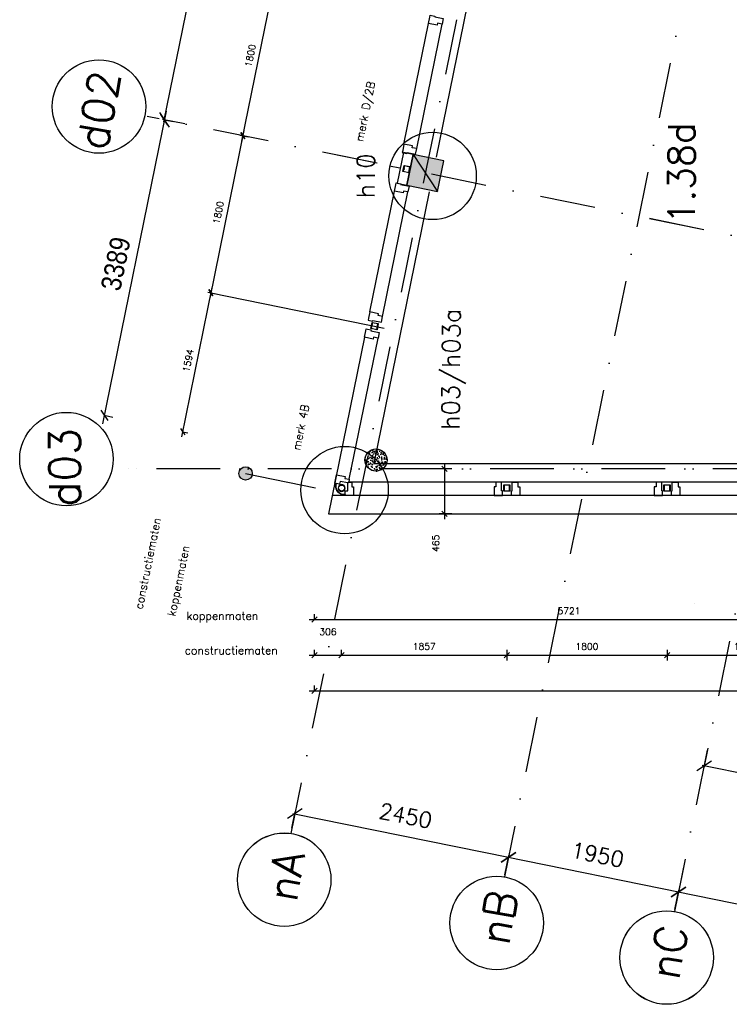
# Model space of a CAD drawing. Extents: x -171140 to 151546, y -8083 to 162438.
# Tile 2 of 96: x 4027 to 12002, y -6540 to 4526. Entities that reach past the tile are written whole.
import ezdxf
from ezdxf.enums import TextEntityAlignment as Align

# ---------------------------------------------------------------- set-up
doc = ezdxf.new("R2010")
doc.units = 0
doc.header["$LTSCALE"] = 50
doc.header["$MEASUREMENT"] = 0
doc.header["$PDMODE"] = 3
doc.header["$PDSIZE"] = 0.001
for name, pattern in [('DASHDOT', [25, 12.5, -6.25, 0, -6.25]), ('HIDDEN2', [0.1875, 0.125, -0.0625]), ('STRAM_0WT$0$DASHDOT', [25, 12.5, -6.25, 0, -6.25])]:
    doc.linetypes.add(name, pattern=pattern)
doc.layers.get('0').update_dxf_attribs({"linetype": 'CONTINUOUS'})
doc.layers.get('DEFPOINTS').update_dxf_attribs({"linetype": 'CONTINUOUS'})
for name, color, linetype in [('_DETAILNUMMERS', 4, 'CONTINUOUS'), ('_DETAILNUMMERSTEKST', 4, 'CONTINUOUS'), ('A--A28--_F-2--', 7, 'CONTINUOUS'), ('A--L$7A-_STRAMIEN', 1, 'DASHDOT'), ('A--L$7A1-_STRAMIEN', 1, 'CONTINUOUS'), ('A--L$7A3-_STRAMIEN', 3, 'CONTINUOUS'), ('A--L21--', 3, 'CONTINUOUS'), ('A--L21A2_ISOLATIE', 1, 'CONTINUOUS'), ('A--L21A3_BUITENWAND', 3, 'CONTINUOUS'), ('A--L24AC1_TRAPPEN', 1, 'HIDDEN2'), ('A--L28--_F-2--', 7, 'CONTINUOUS'), ('A--L28--_F12--', 7, 'CONTINUOUS'), ('A--L31--', 2, 'CONTINUOUS'), ('A--L31--_F123-', 7, 'CONTINUOUS'), ('A--M$1A-_F123-', 1, 'CONTINUOUS'), ('A--M1$A-_F123-', 1, 'CONTINUOUS'), ('A--T$1A-_F123-_R', 4, 'CONTINUOUS'), ('A--T01A-18_TEKST', 1, 'CONTINUOUS'), ('KOLOM350X350', 1, 'CONTINUOUS'), ('STRAM_0WT$0$A--L$7A-_STRAM', 1, 'STRAM_0WT$0$DASHDOT'), ('STRAM_0WT$0$A--L$7A1-_STRA', 1, 'CONTINUOUS'), ('STRAM_0WT$0$A--L$7A3-_STRA', 3, 'CONTINUOUS'), ('STRAM_0WT$0$A--M$1A-_F123-', 1, 'CONTINUOUS'), ('TEKSTKOZIJNMERK', 2, 'CONTINUOUS'), ('X--LR---_CP', 7, 'CONTINUOUS')]:
    doc.layers.add(name, color=color, linetype=linetype)
doc.styles.add('ALFA-0_25', font='ROMANS')
doc.styles.add('B-01', font='SIMPLEX.SHX', dxfattribs={"width": 0.8, "height": 4.5})
doc.styles.add('HIEMSTRA', font='romans.shx')
doc.styles.get("Standard").update_dxf_attribs({"font": 'txt', "width": 0.9})
doc.styles.add('STRAM_0WT$0$HIEMSTRA', font='romans.shx')
doc.dimstyles.new('1OP2', dxfattribs={"dimscale": 30, "dimtxt": 2.5, "dimasz": 2, "dimexe": 2, "dimexo": 0, "dimgap": 2, "dimtad": 1, "dimdec": 0, "dimzin": 0, "dimtxsty": 'HIEMSTRA', "dimblk1": 'OBLIQUE', "dimblk2": 'OBLIQUE', "dimsah": 1, "dimcen": -3, "dimdle": 2, "dimclrd": 2, "dimclre": 2, "dimclrt": 3, "dimazin": 3, "dimtfac": 1, "dimtdec": 0, "dimtofl": 0, "dimtmove": 0, "dimatfit": 3, "dimtvp": 0.833333, "dimtolj": 1, "dimtzin": 0})
doc.dimstyles.new('STANDARD$0', dxfattribs={"dimscale": 50, "dimtxt": 2.5, "dimasz": 2, "dimexe": 2, "dimexo": 0, "dimgap": 2, "dimtad": 1, "dimdec": 0, "dimzin": 0, "dimtxsty": 'ALFA-0_25', "dimblk1": 'OBLIQUE', "dimblk2": 'OBLIQUE', "dimsah": 1, "dimcen": -3, "dimdle": 2, "dimclrd": 1, "dimclre": 1, "dimclrt": 2, "dimazin": 3, "dimtfac": 0.666667, "dimtofl": 0, "dimtmove": 0, "dimatfit": 3, "dimtvp": 0.833333, "dimtolj": 1, "dimtzin": 0})
doc.dimstyles.new('STRAM_0WT$0$STANDARD', dxfattribs={"dimscale": 70, "dimtxt": 2.5, "dimasz": 2, "dimexe": 0.3, "dimexo": 0.3, "dimgap": 2, "dimtad": 1, "dimdec": 0, "dimzin": 0, "dimtxsty": 'STRAM_0WT$0$HIEMSTRA', "dimblk1": 'STRAM_0WT$0$_OBLIQUE', "dimblk2": 'STRAM_0WT$0$_OBLIQUE', "dimsah": 1, "dimcen": -0.09, "dimdle": 0.3, "dimclrd": 1, "dimclre": 1, "dimclrt": 4, "dimazin": 3, "dimtfac": 1, "dimtdec": 4, "dimtix": 1, "dimtofl": 0, "dimtmove": 0, "dimatfit": 3, "dimtvp": 625, "dimtolj": 1, "dimtzin": 0})

# ---------------------------------------------------------------- blocks, each defined once
blk = doc.blocks.new('STRAM_0WT$0$_OBLIQUE')
at = {"color": 0, "linetype": 'BYBLOCK'}
blk.add_line((-0.5, -0.5), (0.5, 0.5), dxfattribs=at)
blk = doc.blocks.new('*D1348')
at = {"layer": 'DEFPOINTS', "color": 0, "linetype": 'CONTINUOUS'}
for p in [(-68535, -36828), (-66097, -37135), (-66134, -37317)]:
    blk.add_point(p, dxfattribs=at)
at = {"layer": 'STRAM_0WT$0$A--M$1A-_F123-', "color": 1, "linetype": 'CONTINUOUS'}
for p, q in [((-68531, -36808), (-68494, -36625)), ((-68519, -36642), (-66077, -37139)), ((-66130, -37297), (-66093, -37114))]:
    blk.add_line(p, q, dxfattribs=at)
at = {"layer": 'STRAM_0WT$0$A--M$1A-_F123-', "color": 1, "linetype": 'CONTINUOUS', "xscale": 140, "yscale": 140, "zscale": 140}
for p, rotation in [((-68498, -36646), 168.4862903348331), ((-66097, -37135), 348.486290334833)]:
    blk.add_blockref('STRAM_0WT$0$_OBLIQUE', p, dxfattribs=dict(at, rotation=rotation))
at = {"layer": 'STRAM_0WT$0$A--M$1A-_F123-', "color": 4, "linetype": 'CONTINUOUS', "insert": (-67252, -36667), "char_height": 175, "attachment_point": 5, "rotation": 348.4863, "style": 'STRAM_0WT$0$HIEMSTRA'}
blk.add_mtext('\\A1;2450', dxfattribs=at)
blk = doc.blocks.new('*D1365')
at = {"layer": 'DEFPOINTS', "color": 0, "linetype": 'CONTINUOUS'}
for p in [(-64123, -37210), (-58733, -38308), (-58797, -38622)]:
    blk.add_point(p, dxfattribs=at)
at = {"layer": 'STRAM_0WT$0$A--M$1A-_F123-', "color": 1, "linetype": 'CONTINUOUS'}
for p, q in [((-64127, -37231), (-64191, -37545)), ((-64207, -37520), (-58777, -38626)), ((-58737, -38329), (-58801, -38642))]:
    blk.add_line(p, q, dxfattribs=at)
at = {"layer": 'STRAM_0WT$0$A--M$1A-_F123-', "color": 1, "linetype": 'CONTINUOUS', "xscale": 140, "yscale": 140, "zscale": 140}
for p, rotation in [((-64187, -37524), 168.4862903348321), ((-58797, -38622), 348.4862903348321)]:
    blk.add_blockref('STRAM_0WT$0$_OBLIQUE', p, dxfattribs=dict(at, rotation=rotation))
at = {"layer": 'STRAM_0WT$0$A--M$1A-_F123-', "color": 4, "linetype": 'CONTINUOUS', "insert": (-61446, -37850), "char_height": 175, "attachment_point": 5, "rotation": 348.4863, "style": 'STRAM_0WT$0$HIEMSTRA'}
blk.add_mtext('\\A1;5500', dxfattribs=at)
blk = doc.blocks.new('*D1395')
at = {"layer": 'DEFPOINTS', "color": 0, "linetype": 'CONTINUOUS'}
for p in [(-63853, -35886), (-63898, -36108), (-62359, -36191)]:
    blk.add_point(p, dxfattribs=at)
at = {"layer": 'STRAM_0WT$0$A--M$1A-_F123-', "color": 1, "linetype": 'CONTINUOUS'}
for p, q in [((-63857, -35907), (-63902, -36129)), ((-62383, -36417), (-63919, -36104)), ((-62363, -36211), (-62408, -36433))]:
    blk.add_line(p, q, dxfattribs=at)
at = {"layer": 'STRAM_0WT$0$A--M$1A-_F123-', "color": 1, "linetype": 'CONTINUOUS', "xscale": 140, "yscale": 140, "zscale": 140}
for p, rotation in [((-63898, -36108), 168.4862903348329), ((-62404, -36413), 348.4862903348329)]:
    blk.add_blockref('STRAM_0WT$0$_OBLIQUE', p, dxfattribs=dict(at, rotation=rotation))
at = {"layer": 'STRAM_0WT$0$A--M$1A-_F123-', "color": 4, "linetype": 'CONTINUOUS', "insert": (-63106, -36038), "char_height": 175, "attachment_point": 5, "rotation": 348.4863, "style": 'STRAM_0WT$0$HIEMSTRA'}
blk.add_mtext('\\A1;1525', dxfattribs=at)
blk = doc.blocks.new('*D1437')
at = {"layer": 'DEFPOINTS', "color": 0}
for p in [(-66142, -37352), (-64187, -37524), (-64231, -37742)]:
    blk.add_point(p, dxfattribs=at)
at = {"layer": 'STRAM_0WT$0$A--M$1A-_F123-', "color": 1}
for p, q in [((-66137, -37332), (-66093, -37114)), ((-66118, -37131), (-64166, -37528)), ((-64227, -37721), (-64182, -37503))]:
    blk.add_line(p, q, dxfattribs=at)
at = {"layer": 'STRAM_0WT$0$A--M$1A-_F123-', "color": 1, "xscale": 140, "yscale": 140, "zscale": 140}
for p, rotation in [((-66097, -37135), 168.4862903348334), ((-64187, -37524), 348.4862903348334)]:
    blk.add_blockref('STRAM_0WT$0$_OBLIQUE', p, dxfattribs=dict(at, rotation=rotation))
at = {"layer": 'STRAM_0WT$0$A--M$1A-_F123-', "color": 4, "insert": (-65096, -37106), "char_height": 175, "attachment_point": 5, "rotation": 348.4863, "style": 'STRAM_0WT$0$HIEMSTRA'}
blk.add_mtext('\\A1;1950', dxfattribs=at)
blk = doc.blocks.new('*D1484')
at = {"layer": 'DEFPOINTS', "color": 0, "linetype": 'CONTINUOUS'}
for p in [(-68886, -23555), (-68637, -23606), (-69715, -28897)]:
    blk.add_point(p, dxfattribs=at)
at = {"layer": 'STRAM_0WT$0$A--M$1A-_F123-', "color": 1, "linetype": 'CONTINUOUS'}
for p, q in [((-69968, -28867), (-68882, -23535)), ((-68657, -23602), (-68906, -23551)), ((-69735, -28893), (-69984, -28842))]:
    blk.add_line(p, q, dxfattribs=at)
at = {"layer": 'STRAM_0WT$0$A--M$1A-_F123-', "color": 1, "linetype": 'CONTINUOUS', "xscale": 140, "yscale": 140, "zscale": 140}
for p, rotation in [((-68886, -23555), 78.48629033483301), ((-69964, -28847), 258.486290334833)]:
    blk.add_blockref('STRAM_0WT$0$_OBLIQUE', p, dxfattribs=dict(at, rotation=rotation))
at = {"layer": 'STRAM_0WT$0$A--M$1A-_F123-', "color": 4, "linetype": 'CONTINUOUS', "insert": (-69648, -26155), "char_height": 175, "attachment_point": 5, "rotation": 78.4863, "style": 'STRAM_0WT$0$HIEMSTRA'}
blk.add_mtext('\\A1;5400', dxfattribs=at)
blk = doc.blocks.new('_OBLIQUE')
at = {"color": 0, "linetype": 'BYBLOCK'}
blk.add_line((-0.5, -0.5), (0.5, 0.5), dxfattribs=at)
blk = doc.blocks.new('*D568')
at = {"layer": 'A--M$1A-_F123-', "color": 2, "linetype": 'CONTINUOUS'}
for p, q in [((6523, 3162), (6906, 5043)), ((6859, 4992), (6953, 4972)), ((6500, 3228), (6594, 3209))]:
    blk.add_line(p, q, dxfattribs=at)
at = {"layer": 'DEFPOINTS', "color": 0, "linetype": 'CONTINUOUS'}
for p in [(6859, 4992), (6894, 4984), (6500, 3228)]:
    blk.add_point(p, dxfattribs=at)
at = {"layer": 'A--M$1A-_F123-', "color": 2, "linetype": 'CONTINUOUS', "xscale": 60, "yscale": 60, "zscale": 60}
for p, rotation in [((6894, 4984), 78.48629033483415), ((6535, 3221), 258.4862903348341)]:
    blk.add_blockref('_OBLIQUE', p, dxfattribs=dict(at, rotation=rotation))
at = {"layer": 'A--M$1A-_F123-', "color": 3, "linetype": 'CONTINUOUS', "insert": (6619, 4122), "char_height": 75, "attachment_point": 5, "rotation": 78.4863, "style": 'HIEMSTRA'}
blk.add_mtext('\\A1;1800', dxfattribs=at)
blk = doc.blocks.new('*D571')
at = {"layer": 'A--M$1A-_F123-', "color": 2, "linetype": 'CONTINUOUS'}
for p, q in [((6547, 3279), (6164, 1398)), ((6500, 3228), (6594, 3209)), ((6141, 1464), (6235, 1445))]:
    blk.add_line(p, q, dxfattribs=at)
at = {"layer": 'DEFPOINTS', "color": 0, "linetype": 'CONTINUOUS'}
for p in [(6500, 3228), (6141, 1464), (6176, 1457)]:
    blk.add_point(p, dxfattribs=at)
at = {"layer": 'A--M$1A-_F123-', "color": 2, "linetype": 'CONTINUOUS', "xscale": 60, "yscale": 60, "zscale": 60}
for p, rotation in [((6535, 3221), 78.48629033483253), ((6176, 1457), 258.4862903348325)]:
    blk.add_blockref('_OBLIQUE', p, dxfattribs=dict(at, rotation=rotation))
at = {"layer": 'A--M$1A-_F123-', "color": 3, "linetype": 'CONTINUOUS', "insert": (6260, 2358), "char_height": 75, "attachment_point": 5, "rotation": 78.4863, "style": 'HIEMSTRA'}
blk.add_mtext('\\A1;1800', dxfattribs=at)
blk = doc.blocks.new('*D572')
at = {"layer": 'A--M$1A-_F123-', "color": 2, "linetype": 'CONTINUOUS'}
for p, q in [((6188, 1516), (5846, -164)), ((6176, 1457), (6235, 1445)), ((5858, -105), (5916, -117))]:
    blk.add_line(p, q, dxfattribs=at)
at = {"layer": 'DEFPOINTS', "color": 0, "linetype": 'CONTINUOUS'}
for p in [(6176, 1457), (5858, -105), (5858, -105)]:
    blk.add_point(p, dxfattribs=at)
at = {"layer": 'A--M$1A-_F123-', "color": 2, "linetype": 'CONTINUOUS', "xscale": 60, "yscale": 60, "zscale": 60}
for p, rotation in [((6176, 1457), 78.48629033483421), ((5858, -105), 258.4862903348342)]:
    blk.add_blockref('_OBLIQUE', p, dxfattribs=dict(at, rotation=rotation))
at = {"layer": 'A--M$1A-_F123-', "color": 3, "linetype": 'CONTINUOUS', "insert": (5921, 695), "char_height": 75, "attachment_point": 5, "rotation": 78.4863, "style": 'HIEMSTRA'}
blk.add_mtext('\\A1;1594', dxfattribs=at)
blk = doc.blocks.new('*D577')
at = {"layer": 'A--M1$A-_F123-', "color": 2}
for p, q in [((8884, -523), (8741, -523)), ((8801, -463), (8801, -1088)), ((8884, -1028), (8741, -1028))]:
    blk.add_line(p, q, dxfattribs=at)
at = {"layer": 'DEFPOINTS', "color": 0}
for p in [(8884, -523), (8801, -1028), (8884, -1028, -12)]:
    blk.add_point(p, dxfattribs=at)
at = {"layer": 'A--M1$A-_F123-', "color": 2, "xscale": 60, "yscale": 60, "zscale": 60}
for p, rotation in [((8801, -523), 90), ((8801, -1028), 270)]:
    blk.add_blockref('_OBLIQUE', p, dxfattribs=dict(at, rotation=rotation))
at = {"layer": 'A--M1$A-_F123-', "color": 3, "insert": (8703, -1359), "char_height": 75, "attachment_point": 5, "rotation": 90, "style": 'HIEMSTRA'}
blk.add_mtext('\\A1;465', dxfattribs=at)
blk = doc.blocks.new('KOLOM350X350')
at = {"layer": 'KOLOM350X350', "linetype": 'CONTINUOUS'}
blk.add_hatch(color=53, dxfattribs=at).paths.add_polyline_path([(0, 0), (350, 0), (350, 350), (0, 350)])
blk.add_lwpolyline([(0, 0), (350, 0), (350, 350), (0, 350)], close=True, dxfattribs=at)
blk = doc.blocks.new('*D605')
at = {"layer": 'A--M$1A-_F123-', "color": 1, "linetype": 'CONTINUOUS'}
for p, q in [((7339, -2216), (7339, -2156)), ((13060, -2216), (13060, -2156)), ((7279, -2216), (13120, -2216))]:
    blk.add_line(p, q, dxfattribs=at)
at = {"layer": 'DEFPOINTS', "color": 0, "linetype": 'CONTINUOUS'}
for p in [(7339, -2216), (13060, -2216), (13060, -2216)]:
    blk.add_point(p, dxfattribs=at)
at = {"layer": 'A--M$1A-_F123-', "color": 1, "linetype": 'CONTINUOUS', "xscale": 60, "yscale": 60, "zscale": 60, "rotation": 180}
blk.add_blockref('_OBLIQUE', (7339, -2216), dxfattribs=at)
at = {"layer": 'A--M$1A-_F123-', "color": 1, "linetype": 'CONTINUOUS', "xscale": 60, "yscale": 60, "zscale": 60}
blk.add_blockref('_OBLIQUE', (13060, -2216), dxfattribs=at)
at = {"layer": 'A--M$1A-_F123-', "color": 2, "linetype": 'CONTINUOUS', "insert": (10200, -2118), "char_height": 75, "attachment_point": 5, "style": 'ALFA-0_25'}
blk.add_mtext('\\A1;5721', dxfattribs=at)
blk = doc.blocks.new('*D610')
at = {"layer": 'A--M$1A-_F123-', "color": 1, "linetype": 'CONTINUOUS'}
for p, q in [((7279, -2616), (7705, -2616)), ((7339, -2616), (7339, -2556)), ((7645, -2616), (7645, -2556))]:
    blk.add_line(p, q, dxfattribs=at)
at = {"layer": 'DEFPOINTS', "color": 0, "linetype": 'CONTINUOUS'}
for p in [(7339, -2616), (7645, -2616), (7645, -2616)]:
    blk.add_point(p, dxfattribs=at)
at = {"layer": 'A--M$1A-_F123-', "color": 1, "linetype": 'CONTINUOUS', "xscale": 60, "yscale": 60, "zscale": 60, "rotation": 180}
blk.add_blockref('_OBLIQUE', (7339, -2616), dxfattribs=at)
at = {"layer": 'A--M$1A-_F123-', "color": 1, "linetype": 'CONTINUOUS', "xscale": 60, "yscale": 60, "zscale": 60}
blk.add_blockref('_OBLIQUE', (7645, -2616), dxfattribs=at)
at = {"layer": 'A--M$1A-_F123-', "color": 2, "linetype": 'CONTINUOUS', "insert": (7492, -2353), "char_height": 75, "attachment_point": 5, "style": 'ALFA-0_25'}
blk.add_mtext('\\A1;306', dxfattribs=at)
blk = doc.blocks.new('*D611')
at = {"layer": 'A--M$1A-_F123-', "color": 1, "linetype": 'CONTINUOUS'}
for p, q in [((7585, -2616), (9562, -2616)), ((7645, -2616), (7645, -2556)), ((9502, -2556), (9502, -2676))]:
    blk.add_line(p, q, dxfattribs=at)
at = {"layer": 'DEFPOINTS', "color": 0, "linetype": 'CONTINUOUS'}
for p in [(7645, -2616), (9502, -2556), (9502, -2616)]:
    blk.add_point(p, dxfattribs=at)
at = {"layer": 'A--M$1A-_F123-', "color": 1, "linetype": 'CONTINUOUS', "xscale": 60, "yscale": 60, "zscale": 60, "rotation": 180}
blk.add_blockref('_OBLIQUE', (7645, -2616), dxfattribs=at)
at = {"layer": 'A--M$1A-_F123-', "color": 1, "linetype": 'CONTINUOUS', "xscale": 60, "yscale": 60, "zscale": 60}
blk.add_blockref('_OBLIQUE', (9502, -2616), dxfattribs=at)
at = {"layer": 'A--M$1A-_F123-', "color": 2, "linetype": 'CONTINUOUS', "insert": (8574, -2518), "char_height": 75, "attachment_point": 5, "style": 'ALFA-0_25'}
blk.add_mtext('\\A1;1857', dxfattribs=at)
blk = doc.blocks.new('*D612')
at = {"layer": 'A--M$1A-_F123-', "color": 1, "linetype": 'CONTINUOUS'}
for p, q in [((9442, -2616), (11362, -2616)), ((9502, -2556), (9502, -2676)), ((11302, -2556), (11302, -2676))]:
    blk.add_line(p, q, dxfattribs=at)
at = {"layer": 'DEFPOINTS', "color": 0, "linetype": 'CONTINUOUS'}
for p in [(9502, -2556), (11302, -2556), (11302, -2616)]:
    blk.add_point(p, dxfattribs=at)
at = {"layer": 'A--M$1A-_F123-', "color": 1, "linetype": 'CONTINUOUS', "xscale": 60, "yscale": 60, "zscale": 60, "rotation": 180}
blk.add_blockref('_OBLIQUE', (9502, -2616), dxfattribs=at)
at = {"layer": 'A--M$1A-_F123-', "color": 1, "linetype": 'CONTINUOUS', "xscale": 60, "yscale": 60, "zscale": 60}
blk.add_blockref('_OBLIQUE', (11302, -2616), dxfattribs=at)
at = {"layer": 'A--M$1A-_F123-', "color": 2, "linetype": 'CONTINUOUS', "insert": (10402, -2518), "char_height": 75, "attachment_point": 5, "style": 'ALFA-0_25'}
blk.add_mtext('\\A1;1800', dxfattribs=at)
blk = doc.blocks.new('*D613')
at = {"layer": 'A--M$1A-_F123-', "color": 1, "linetype": 'CONTINUOUS'}
for p, q in [((11242, -2616), (13120, -2616)), ((11302, -2586), (11302, -2676)), ((13060, -2557), (13060, -2676))]:
    blk.add_line(p, q, dxfattribs=at)
at = {"layer": 'DEFPOINTS', "color": 0, "linetype": 'CONTINUOUS'}
for p in [(11302, -2586), (13060, -2557), (13060, -2616)]:
    blk.add_point(p, dxfattribs=at)
at = {"layer": 'A--M$1A-_F123-', "color": 1, "linetype": 'CONTINUOUS', "xscale": 60, "yscale": 60, "zscale": 60, "rotation": 180}
blk.add_blockref('_OBLIQUE', (11302, -2616), dxfattribs=at)
at = {"layer": 'A--M$1A-_F123-', "color": 1, "linetype": 'CONTINUOUS', "xscale": 60, "yscale": 60, "zscale": 60}
blk.add_blockref('_OBLIQUE', (13060, -2616), dxfattribs=at)
at = {"layer": 'A--M$1A-_F123-', "color": 2, "linetype": 'CONTINUOUS', "insert": (12181, -2518), "char_height": 75, "attachment_point": 5, "style": 'ALFA-0_25'}
blk.add_mtext('\\A1;1758', dxfattribs=at)
blk = doc.blocks.new('*D617')
at = {"layer": 'A--M$1A-_F123-', "color": 1, "linetype": 'CONTINUOUS'}
for p, q in [((7339, -3016), (7339, -2956)), ((20905, -3016), (20905, -2956)), ((7279, -3016), (20965, -3016))]:
    blk.add_line(p, q, dxfattribs=at)
at = {"layer": 'DEFPOINTS', "color": 0, "linetype": 'CONTINUOUS'}
for p in [(7339, -3016), (20905, -3016, 9), (20905, -3016)]:
    blk.add_point(p, dxfattribs=at)
at = {"layer": 'A--M$1A-_F123-', "color": 1, "linetype": 'CONTINUOUS', "xscale": 60, "yscale": 60, "zscale": 60, "rotation": 180}
blk.add_blockref('_OBLIQUE', (7339, -3016), dxfattribs=at)
at = {"layer": 'A--M$1A-_F123-', "color": 1, "linetype": 'CONTINUOUS', "xscale": 60, "yscale": 60, "zscale": 60}
blk.add_blockref('_OBLIQUE', (20905, -3016), dxfattribs=at)
at = {"layer": 'A--M$1A-_F123-', "color": 2, "linetype": 'CONTINUOUS', "insert": (14122, -2918), "char_height": 75, "attachment_point": 5, "style": 'ALFA-0_25'}
blk.add_mtext('\\A1;13566', dxfattribs=at)
blk = doc.blocks.new('*D619')
at = {"layer": 'A--M1$A-_F123-', "color": 1, "linetype": 'CONTINUOUS'}
for p, q in [((5673, 3498), (4957, -18)), ((5653, 3400), (5751, 3380)), ((4977, 80), (5075, 60))]:
    blk.add_line(p, q, dxfattribs=at)
at = {"layer": 'DEFPOINTS', "color": 0, "linetype": 'CONTINUOUS'}
for p in [(5653, 3400), (4977, 80), (4977, 80)]:
    blk.add_point(p, dxfattribs=at)
at = {"layer": 'A--M1$A-_F123-', "color": 1, "linetype": 'CONTINUOUS', "xscale": 100, "yscale": 100, "zscale": 100}
for p, rotation in [((5653, 3400), 78.48629033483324), ((4977, 80), 258.4862903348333)]:
    blk.add_blockref('_OBLIQUE', p, dxfattribs=dict(at, rotation=rotation))
at = {"layer": 'A--M1$A-_F123-', "color": 4, "linetype": 'CONTINUOUS', "insert": (5107, 1782), "char_height": 225, "attachment_point": 5, "rotation": 78.4863}
blk.add_mtext('\\A1;3389', dxfattribs=at)
blk = doc.blocks.new('DETAILNR')
at = {"layer": '_DETAILNUMMERS'}
blk.add_circle((33, -23), 491, dxfattribs=at)
at = {"layer": 'X--LR---_CP'}
blk.add_point((0, 0), dxfattribs=at)
at = {"layer": '_DETAILNUMMERSTEKST', "style": 'ALFA-0_25'}
blk.add_attdef('DETAILNR', text='', height=200, rotation=90, dxfattribs=at).set_placement((-618, 224), align=Align.RIGHT)
blk = doc.blocks.new('STRAM_0WT')
at = {"layer": 'STRAM_0WT$0$A--L$7A-_STRAM'}
for p, q in [((-38410.733, 89013.047), (-64231.371, -37744.184)), ((-46967.857, 69048.716), (-68542.883, -36866.195)), ((-44567.212, 68559.429), (-66142.131, -37354.959)), ((-50424.986, -32826.613), (-70157.049, -28807.162)), ((-46924.986, -32769.618), (-70522.993, -32769.618))]:
    blk.add_line(p, q, dxfattribs=at)
at = {"layer": 'STRAM_0WT$0$A--L$7A1-_STRA'}
for centre in [(-70698.674, -28696.832), (-71064.619, -32659.288), (-68616.771, -37386.735), (-66229.775, -37872.888), (-64319.014, -38262.113)]:
    blk.add_circle(centre, 525, dxfattribs=at)
at = {"layer": 'STRAM_0WT$0$A--L$7A3-_STRA', "style": 'STRAM_0WT$0$HIEMSTRA'}
for s, rotation, p in [('d02', 80, (-70608.439, -29202.46)), ('d03', 90, (-70908.499, -33196.211)), ('nA', 80, (-68479.707, -37650.323)), ('nB', 80, (-66092.711, -38136.476)), ('nC', 80, (-64181.951, -38525.7))]:
    blk.add_text(s, height=350, rotation=rotation, dxfattribs=at).set_placement(p)
at = {"layer": 'STRAM_0WT$0$A--M$1A-_F123-', "linetype": 'CONTINUOUS'}
for p1, p2, distance, picture, middle in [((-69714.512, -28897.307), (-68636.659, -23605.972), 254.373, '*D1484', (-69647.762, -26155.457)), ((-62358.577, -36190.557), (-63852.889, -35886.163), 226.663, '*D1395', (-63105.566, -36037.539)), ((-68535.183, -36828.393), (-66134.484, -37317.419), 186.422, '*D1348', (-67252.214, -36667.314)), ((-64122.597, -37210.197), (-58733.274, -38308.01), -320.22, '*D1365', (-61446.443, -37849.958))]:
    dim = blk.add_aligned_dim(p1=p1, p2=p2, distance=distance, dimstyle='STRAM_0WT$0$STANDARD', dxfattribs=at)
    dim.commit()
    dim.dimension.update_dxf_attribs({"geometry": picture, "text_midpoint": middle})
at = {"layer": 'STRAM_0WT$0$A--M$1A-_F123-'}
dim = blk.add_aligned_dim(p1=(-66141.596, -37352.333), p2=(-64230.836, -37741.558), distance=222.053, dimstyle='STRAM_0WT$0$STANDARD', dxfattribs=at)
dim.commit()
dim.dimension.update_dxf_attribs({"geometry": '*D1437', "text_midpoint": (-65096.484, -37106.439)})

msp = doc.modelspace()

# ---------------------------------------------------------------- hatches: boundary and pattern name
at = {"layer": 'A--L21A2_ISOLATIE', "linetype": 'CONTINUOUS', "ltscale": 10}
h = msp.add_hatch(dxfattribs=at)
h.set_pattern_fill('AR-CONC', color=256, scale=10, style=0)
h.set_pattern_definition([(50, (0, 0), (71.726, -6.2752), [7.5, -82.5]), (355, (0, 0), (-13.87513, 75.2192), [6, -66]), (100.4514, (5.98, -0.52), (57.85094, 68.94395), [6.374, -70.1142]), (46.1842, (0, 20), (106.7241, -16.5519), [11.25, -123.75]), (96.6356, (8.89, 18.62), (93.4663, 97.4118), [9.561, -105.1713]), (351.1842, (0, 20), (93.4662, 97.4119), [9, -99]), (21, (10, 15), (59.6907, -40.2619), [7.5, -82.5]), (326, (10, 15), (24.3315, 72.515), [6, -66]), (71.4514, (14.974, 11.645), (84.02226, 32.25305), [6.374, -70.1142]), (37.5, (0, 0), (1.215986, 33.289385), [0, -65.2, 0, -67, 0, -66.25]), (7.5, (0, 0), (26.30695, 39.44117), [0, -38.2, 0, -63.7, 0, -25.25]), (327.5, (-22.3, 0), (53.38224, -2.25549), [0, -25, 0, -78, 0, -103.5]), (317.5, (-32.3, 0), (58.31862, 10.0105), [0, -32.5, 0, -51.8, 0, -73.5])])
edge = h.paths.add_edge_path()
edge.add_arc((8031, -422.8), 125, 0, 180, ccw=False)
edge.add_arc((8031, -422.8), 125, -180, 0, ccw=False)
at = {"layer": 'A--L21A3_BUITENWAND', "linetype": 'CONTINUOUS'}
h = msp.add_hatch(color=256, dxfattribs=at)
edge = h.paths.add_edge_path()
edge.add_arc((6566.3, -574.1), 75, 0, 360)

# ---------------------------------------------------------------- linework, layer by layer
at = {"layer": 'A--A28--_F-2--', "color": 3}
for points in [[(8350.9, 2883.5), (8348.1, 2887.8), (8334.2, 2819.2)], [(8350.9, 2883.5), (8348.1, 2887.8), (8334.2, 2819.2)], [(8334.2, 2819.2), (8338.4, 2822), (8350.9, 2883.5)], [(8334.2, 2819.2), (8338.4, 2822), (8350.9, 2883.5)], [(8350.9, 2883.5), (8416.7, 2873.8), (8348.1, 2887.8)], [(8350.9, 2883.5), (8416.7, 2873.8), (8348.1, 2887.8)], [(8350.9, 2883.5), (8412.5, 2871), (8416.7, 2873.8)], [(8350.9, 2883.5), (8412.5, 2871), (8416.7, 2873.8)], [(8334.2, 2819.2), (8402.7, 2805.2), (8338.4, 2822)], [(8334.2, 2819.2), (8402.7, 2805.2), (8338.4, 2822)], [(8402.7, 2805.2), (8399.9, 2809.5), (8338.4, 2822)], [(8402.7, 2805.2), (8399.9, 2809.5), (8338.4, 2822)], [(8402.7, 2805.2), (8412.5, 2871), (8399.9, 2809.5)], [(8402.7, 2805.2), (8412.5, 2871), (8399.9, 2809.5)], [(8402.7, 2805.2), (8416.7, 2873.8), (8412.5, 2871)], [(8402.7, 2805.2), (8416.7, 2873.8), (8412.5, 2871)], [(7991.6, 1119.8), (7988.8, 1124), (7974.9, 1055.4)], [(7974.9, 1055.4), (7979.1, 1058.2), (7991.6, 1119.8)], [(7991.6, 1119.8), (8057.4, 1110), (7988.8, 1124)], [(7991.6, 1119.8), (8053.2, 1107.2), (8057.4, 1110)], [(8043.5, 1041.4), (8053.2, 1107.2), (8040.7, 1045.7)], [(8043.5, 1041.4), (8057.4, 1110), (8053.2, 1107.2)], [(7974.9, 1055.4), (8043.5, 1041.4), (7979.1, 1058.2)], [(8043.5, 1041.4), (8040.7, 1045.7), (7979.1, 1058.2)], [(9470.6, -769.2), (9467, -702.8), (9467, -772.8)], [(9470.6, -769.2), (9470.6, -706.4), (9467, -702.8)], [(9537, -702.8), (9467, -702.8), (9470.6, -706.4)], [(9470.6, -769.2), (9467, -772.8), (9537, -772.8)], [(9537, -702.8), (9470.6, -706.4), (9533.4, -706.4)], [(9537, -772.8), (9533.4, -769.2), (9470.6, -769.2)], [(9537, -772.8), (9537, -702.8), (9533.4, -769.2)], [(9537, -702.8), (9533.4, -706.4), (9533.4, -769.2)], [(11270.6, -769.2), (11267, -702.8), (11267, -772.8)], [(11270.6, -769.2), (11270.6, -706.4), (11267, -702.8)], [(11337, -702.8), (11267, -702.8), (11270.6, -706.4)], [(11270.6, -769.2), (11267, -772.8), (11337, -772.8)], [(11337, -702.8), (11270.6, -706.4), (11333.4, -706.4)], [(11337, -772.8), (11333.4, -769.2), (11270.6, -769.2)], [(11337, -772.8), (11337, -702.8), (11333.4, -769.2)], [(11337, -702.8), (11333.4, -706.4), (11333.4, -769.2)]]:
    msp.add_solid(points, dxfattribs=at)
at = {"layer": 'A--A28--_F-2--', "color": 3, "linetype": 'CONTINUOUS'}
for points in [[(7611.3, -737.8), (7607.3, -737.8), (7613.9, -724.7), (7610.2, -723.2)], [(7611.3, -737.8), (7607.3, -737.8), (7613.9, -724.7), (7610.2, -723.2)], [(7613.9, -750.8), (7610.2, -752.3), (7611.3, -737.8), (7607.3, -737.8)], [(7613.9, -750.8), (7610.2, -752.3), (7611.3, -737.8), (7607.3, -737.8)], [(7613.9, -724.7), (7610.2, -723.2), (7621.3, -713.7), (7618.5, -710.9)], [(7613.9, -724.7), (7610.2, -723.2), (7621.3, -713.7), (7618.5, -710.9)], [(7621.3, -761.8), (7618.5, -764.7), (7613.9, -750.8), (7610.2, -752.3)], [(7621.3, -761.8), (7618.5, -764.7), (7613.9, -750.8), (7610.2, -752.3)], [(7621.3, -713.7), (7618.5, -710.9), (7632.3, -706.3), (7630.8, -702.6)], [(7621.3, -713.7), (7618.5, -710.9), (7632.3, -706.3), (7630.8, -702.6)], [(7632.3, -769.2), (7630.8, -772.9), (7621.3, -761.8), (7618.5, -764.7)], [(7632.3, -769.2), (7630.8, -772.9), (7621.3, -761.8), (7618.5, -764.7)], [(7632.3, -706.3), (7630.8, -702.6), (7645.4, -703.7), (7645.4, -699.7)], [(7632.3, -706.3), (7630.8, -702.6), (7645.4, -703.7), (7645.4, -699.7)], [(7645.4, -771.8), (7645.4, -775.8), (7632.3, -769.2), (7630.8, -772.9)], [(7645.4, -771.8), (7645.4, -775.8), (7632.3, -769.2), (7630.8, -772.9)], [(7645.4, -703.7), (7645.4, -699.7), (7658.4, -706.3), (7659.9, -702.6)], [(7645.4, -703.7), (7645.4, -699.7), (7658.4, -706.3), (7659.9, -702.6)], [(7658.4, -769.2), (7659.9, -772.9), (7645.4, -771.8), (7645.4, -775.8)], [(7658.4, -769.2), (7659.9, -772.9), (7645.4, -771.8), (7645.4, -775.8)], [(7658.4, -706.3), (7659.9, -702.6), (7669.4, -713.7), (7672.3, -710.9)], [(7658.4, -706.3), (7659.9, -702.6), (7669.4, -713.7), (7672.3, -710.9)], [(7669.4, -761.8), (7672.3, -764.7), (7658.4, -769.2), (7659.9, -772.9)], [(7669.4, -761.8), (7672.3, -764.7), (7658.4, -769.2), (7659.9, -772.9)], [(7669.4, -713.7), (7672.3, -710.9), (7676.8, -724.7), (7680.5, -723.2)], [(7669.4, -713.7), (7672.3, -710.9), (7676.8, -724.7), (7680.5, -723.2)], [(7676.8, -750.8), (7680.5, -752.3), (7669.4, -761.8), (7672.3, -764.7)], [(7676.8, -750.8), (7680.5, -752.3), (7669.4, -761.8), (7672.3, -764.7)], [(7676.8, -724.7), (7680.5, -723.2), (7679.4, -737.8), (7683.4, -737.8)], [(7676.8, -724.7), (7680.5, -723.2), (7679.4, -737.8), (7683.4, -737.8)], [(7679.4, -737.8), (7683.4, -737.8), (7676.8, -750.8), (7680.5, -752.3)], [(7679.4, -737.8), (7683.4, -737.8), (7676.8, -750.8), (7680.5, -752.3)]]:
    msp.add_solid(points, dxfattribs=at)
at = {"layer": 'A--L$7A-_STRAMIEN'}
for p, q in [((25192, -579.8), (5459.9, 3439.7)), ((27532.8, -522.8), (5094, -522.8))]:
    msp.add_line(p, q, dxfattribs=at)
at = {"layer": 'A--L$7A1-_STRAMIEN'}
for centre in [(7000.2, -5139.9), (9387.2, -5626), (11298, -6015.3)]:
    msp.add_circle(centre, 525, dxfattribs=at)
at = {"layer": 'A--L21--'}
for points in [[(9712.2, 7905.8), (8709.2, 2981.9)], [(8629.4, 2590), (8007.5, -462.8), (13755.3, -462.8)]]:
    msp.add_lwpolyline(points, dxfattribs=at)
at = {"layer": 'A--L21--', "color": 4, "linetype": 'CONTINUOUS', "elevation": 1}
msp.add_lwpolyline([(8339.7, 3031.7), (8270.1, 2690), (8379.9, 2667.6), (8449.5, 3009.3)], close=True, dxfattribs=at)
msp.add_lwpolyline([(8339.7, 3031.7), (8270.1, 2690), (8379.9, 2667.6), (8449.5, 3009.3)], close=True, dxfattribs=at)
at = {"layer": 'A--L21A3_BUITENWAND', "linetype": 'CONTINUOUS'}
msp.add_line((6566.3, -574.1), (7350.2, -733.8), dxfattribs=at)
msp.add_circle((6566.3, -574.1), 75, dxfattribs=at)
at = {"layer": 'A--L28--_F-2--', "color": 3, "linetype": 'CONTINUOUS'}
for points in [[(8416.7, 2873.8), (8412.5, 2871), (8350.9, 2883.5), (8338.4, 2822), (8399.9, 2809.5), (8412.5, 2871), (8416.7, 2873.8), (8402.7, 2805.2), (8334.2, 2819.2), (8348.1, 2887.8)], [(8416.7, 2873.8), (8412.5, 2871), (8350.9, 2883.5), (8338.4, 2822), (8399.9, 2809.5), (8412.5, 2871), (8416.7, 2873.8), (8402.7, 2805.2), (8334.2, 2819.2), (8348.1, 2887.8)], [(8057.4, 1110), (8053.2, 1107.2), (7991.6, 1119.8), (7979.1, 1058.2), (8040.7, 1045.7), (8053.2, 1107.2), (8057.4, 1110), (8043.5, 1041.4), (7974.9, 1055.4), (7988.8, 1124)], [(9467, -702.8), (9470.6, -706.4), (9470.6, -769.2), (9533.4, -769.2), (9533.4, -706.4), (9470.6, -706.4), (9467, -702.8), (9537, -702.8), (9537, -772.8), (9467, -772.8)], [(11267, -702.8), (11270.6, -706.4), (11270.6, -769.2), (11333.4, -769.2), (11333.4, -706.4), (11270.6, -706.4), (11267, -702.8), (11337, -702.8), (11337, -772.8), (11267, -772.8)]]:
    msp.add_lwpolyline(points, close=True, dxfattribs=at)
msp.add_lwpolyline([(7607.3, -737.8, 1), (7683.4, -737.8, 1), (7607.3, -737.8), (7611.3, -737.8, -1), (7679.4, -737.8, -1), (7611.3, -737.8)], format="xyb", close=True, dxfattribs=at)
at = {"layer": 'A--L28--_F12--', "color": 3, "linetype": 'CONTINUOUS'}
msp.add_lwpolyline([(7906, -422.8, -1), (8156, -422.8, -1), (7906, -422.8)], format="xyb", close=True, dxfattribs=at)
msp.add_lwpolyline([(7906, -422.8, -1), (8156, -422.8, -1), (7906, -422.8)], format="xyb", close=True, dxfattribs=at)
at = {"layer": 'A--L31--', "color": 2, "linetype": 'CONTINUOUS'}
for points in [[(8786.5, 4538.8), (8773.6, 4475.1), (8723.6, 4485.3), (8719.4, 4464.7), (8622.4, 4484.5), (8637, 4556), (8641.4, 4577.6), (8656.1, 4574.6), (8694.3, 4566.8), (8692.5, 4558)], [(8475.8, 3013.1), (8488.7, 3076.8), (8438.8, 3087), (8443, 3107.6), (8345.9, 3127.3), (8331.4, 3055.8), (8327, 3034.2), (8341.7, 3031.3), (8379.9, 3023.5), (8381.7, 3032.3)], [(8402.5, 2653.8), (8389.6, 2590.1), (8339.6, 2600.3), (8335.4, 2579.7), (8238.4, 2599.5), (8253, 2671), (8257.4, 2692.6), (8272.1, 2689.6), (8310.3, 2681.8), (8308.5, 2672.9)], [(8091.5, 1126.9), (8104.5, 1190.6), (8054.5, 1200.8), (8058.7, 1221.3), (7961.7, 1241.1), (7947.1, 1169.6), (7942.8, 1148), (7957.5, 1145), (7995.7, 1137.2), (7997.5, 1146.1)], [(8067.9, 1011.2), (8055, 947.5), (8005, 957.7), (8000.8, 937.2), (7903.8, 956.9), (7918.4, 1028.5), (7922.8, 1050), (7937.5, 1047), (7975.7, 1039.2), (7973.9, 1030.4)], [(7724.7, -672.8), (7714.7, -680.9), (7628.6, -663.6), (7622.6, -693), (7584.4, -685.3), (7569.7, -682.3), (7588.6, -589.2), (7685.6, -609), (7681.5, -629.3), (7731.4, -639.5)], [(7724.7, -672.8), (7714.7, -680.9), (7628.6, -663.6), (7622.6, -693), (7584.4, -685.3), (7569.7, -682.3), (7588.6, -589.2), (7685.6, -609), (7681.5, -629.3), (7731.4, -639.5)], [(7684.7, -822.8), (7684.7, -768.8), (7714.7, -768.8), (7714.7, -680.9), (7724.7, -672.8), (7758.7, -672.8), (7758.7, -723.8), (7779.7, -723.8), (7779.7, -822.8)], [(9443.7, -672.7), (9378.7, -672.7), (9378.7, -723.7), (9357.7, -723.7), (9357.7, -822.7), (9430.7, -822.7), (9452.7, -822.7), (9452.7, -807.7), (9452.7, -768.7), (9443.7, -768.7)], [(9561.7, -672.7), (9626.7, -672.8), (9626.7, -723.8), (9647.7, -723.8), (9647.7, -822.8), (9574.7, -822.7), (9552.7, -822.7), (9552.7, -807.7), (9552.7, -768.7), (9561.7, -768.7)], [(11243.7, -672.7), (11178.7, -672.7), (11178.7, -723.7), (11157.7, -723.7), (11157.7, -822.7), (11230.7, -822.7), (11252.7, -822.7), (11252.7, -807.7), (11252.7, -768.7), (11243.7, -768.7)], [(11361.7, -672.7), (11426.7, -672.8), (11426.7, -723.8), (11447.7, -723.8), (11447.7, -822.8), (11374.7, -822.7), (11352.7, -822.7), (11352.7, -807.7), (11352.7, -768.7), (11361.7, -768.7)]]:
    msp.add_lwpolyline(points, close=True, dxfattribs=at)
at = {"layer": 'A--L31--', "color": 3}
msp.add_lwpolyline([(7573.6, -683.1), (7584.4, -685.3), (7581.3, -705.1, 0.4972065), (7684.7, -809.3), (7684.7, -820.4), (7683.7, -820.4), (7683.7, -810.3, -0.4933983), (7580.4, -704.9), (7583.2, -686), (7573.4, -684)], format="xyb", close=True, dxfattribs=at)
at = {"layer": 'A--L31--_F123-', "color": 1, "linetype": 'CONTINUOUS'}
for p, q in [((8345.9, 3127.3), (8622.5, 4484.5)), ((8488.7, 3076.8), (8773.7, 4475.1)), ((8182.9, 2885), (8300.5, 2861.1)), ((7961.7, 1241.1), (8238.4, 2599.5)), ((8104.5, 1190.6), (8389.9, 2590)), ((7903.8, 956.9), (7499.2, -1027.8)), ((7731.4, -639.5), (8055.1, 947.5)), ((12987.4, -672.8), (7724.9, -672.8)), ((12966.5, -822.8), (7541.3, -822.8)), ((7499.2, -1027.8, -16.4), (13061.5, -1027.8, 0.4))]:
    msp.add_line(p, q, dxfattribs=at)
at = {"layer": 'A--M$1A-_F123-', "linetype": 'CONTINUOUS'}
msp.add_line((6175.8, 1456.9), (8124.8, 1059.9), dxfattribs=at)
at = {"layer": 'KOLOM350X350', "linetype": 'CONTINUOUS'}
msp.add_line((8449.5, 3009.3), (8722.6, 2596.5), dxfattribs=at)
at = {"layer": 'X--LR---_CP', "color": 4, "linetype": 'CONTINUOUS'}
for p in [(8382.4, 2880.8), (8382.4, 2880.8), (8368.4, 2812.2), (8368.4, 2812.2), (8375.5, 2846.5), (8375.5, 2846.5), (8023.1, 1117), (8009.2, 1048.4), (8016.2, 1082.7), (7645.4, -737.8), (7645.4, -737.8), (9467, -737.8), (9502, -737.7), (9537, -737.8), (11267, -737.8), (11302, -737.7), (11337, -737.8)]:
    msp.add_point(p, dxfattribs=at)
at = {"layer": 'X--LR---_CP'}
for p in [(8031, -297.8), (8031, -297.8), (8156, -422.8), (8156, -422.8), (8156, -422.8), (8156, -422.8)]:
    msp.add_point(p, dxfattribs=at)
at = {"layer": 'X--LR---_CP', "linetype": 'CONTINUOUS'}
for p in [(7350.2, -733.8), (11607.2, -2032.8)]:
    msp.add_point(p, dxfattribs=at)

# ---------------------------------------------------------------- block references
at = {"layer": 'A--L21A2_ISOLATIE', "linetype": 'CONTINUOUS', "ltscale": 10, "rotation": 359.4938626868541}
msp.add_blockref('DETAILNR', (8635, 2792.9), dxfattribs=at).add_auto_attribs({'DETAILNR': 'h10'})
at = {"layer": 'A--L21A2_ISOLATIE', "linetype": 'CONTINUOUS', "ltscale": 10}
ref = msp.add_blockref('DETAILNR', (7645.4, -737.8), dxfattribs=dict(at, rotation=359.4938626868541))
ref.add_attrib('DETAILNR', 'h03/h03a', dxfattribs={"layer": '_DETAILNUMMERSTEKST', "height": 200, "rotation": 89.49386, "style": 'ALFA-0_25'}).set_placement((8980.5, 1277.7), align=Align.RIGHT)
at = {"layer": 'A--L24AC1_TRAPPEN'}
msp.add_blockref('STRAM_0WT', (75617, 32246.9), dxfattribs=at)
at = {"layer": 'KOLOM350X350', "linetype": 'CONTINUOUS', "rotation": 348.486290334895}
msp.add_blockref('KOLOM350X350', (8379.6, 2666.4), dxfattribs=at)

# ---------------------------------------------------------------- texts
at = {"layer": 'A--L$7A3-_STRAMIEN', "style": 'HIEMSTRA'}
for s, p in [('nA', (7137.3, -5403.5)), ('nB', (9524.3, -5889.6)), ('nC', (11435, -6278.8))]:
    msp.add_text(s, height=350, rotation=80, dxfattribs=at).set_placement(p)
at = {"layer": 'A--T$1A-_F123-_R', "style": 'ALFA-0_25'}
msp.add_text('1.38d', height=300, rotation=90, dxfattribs=at).set_placement((11614.3, 2228.2))
at = {"layer": 'A--T01A-18_TEKST', "style": 'HIEMSTRA'}
for s, rotation, p in [('constructiematen', 78.48629, (5406.5, -2106.3)), ('koppenmaten', 78.48629, (5774.6, -2185.8)), ('koppenmaten', 0.01703, (5902.7, -2218.8, -9.5)), ('constructiematen', 0.01703, (5882.3, -2607.5, -9.5))]:
    msp.add_text(s, height=90, rotation=rotation, dxfattribs=at).set_placement(p)
at = {"layer": 'TEKSTKOZIJNMERK', "style": 'B-01'}
for s, p in [('merk D/2B', (7884.6, 3148.7, -1)), ('merk 4B', (7177.9, -320.3, -1))]:
    msp.add_text(s, height=90, rotation=78.48629, dxfattribs=at).set_placement(p)

# ---------------------------------------------------------------- dimensions: what is measured, and where the dimension line sits
at = {"layer": 'A--M$1A-_F123-', "linetype": 'CONTINUOUS'}
for p1, p2, distance, picture, middle in [((6500.1, 3227.8), (6859.3, 4991.6), -35.8, '*D568', (6619.2, 4122)), ((6500.1, 3227.8), (6140.8, 1464), 35.8, '*D571', (6259.9, 2358.3)), ((6175.8, 1456.9), (5857.7, -105), 0, '*D572', (5921.2, 695.4))]:
    dim = msp.add_aligned_dim(p1=p1, p2=p2, distance=distance, dimstyle='1OP2', dxfattribs=at)
    dim.commit()
    dim.dimension.update_dxf_attribs({"geometry": picture, "text_midpoint": middle})
for base, p1, p2, picture, middle in [((13060.3, -2215.8, -9.5), (7339.3, -2215.8, -9.5), (13060.3, -2215.8, -9.5), '*D605', (10199.8, -2118.3, -9.5)), ((7645.4, -2615.8, -9.5), (7339.3, -2615.8, -9.5), (7645.4, -2615.8, -9.5), '*D610', (7492.3, -2353.3, -9.5)), ((9502, -2615.8, -9.5), (7645.4, -2615.8, -9.5), (9502, -2555.8, -9.5), '*D611', (8573.7, -2518.3, -9.5)), ((11302, -2615.8, -9.5), (9502, -2555.8, -9.5), (11302, -2555.8, -9.5), '*D612', (10402, -2518.3, -9.5)), ((13060.3, -2615.8, -9.5), (11302, -2585.8, -9.5), (13060.3, -2556.6, -9.5), '*D613', (12181.1, -2518.3, -9.5)), ((20905.3, -3015.8, -9.5), (7339.3, -3015.8, -9.5), (20905.3, -3015.8), '*D617', (14122.3, -2918.3, -9.5))]:
    dim = msp.add_linear_dim(base=base, p1=p1, p2=p2, dimstyle='STANDARD$0', override={"dimscale": 30}, dxfattribs=at)
    dim.commit()
    dim.dimension.update_dxf_attribs({"geometry": picture, "text_midpoint": middle})
at = {"layer": 'A--M1$A-_F123-', "linetype": 'CONTINUOUS'}
dim = msp.add_aligned_dim(p1=(5653.2, 3400.3), p2=(4976.8, 79.5), distance=0, dimstyle='STANDARD$0', override={"dimtxt": 4.5, "dimtxsty": 'STANDARD', "dimclrt": 4}, dxfattribs=at)
dim.commit()
dim.dimension.update_dxf_attribs({"geometry": '*D619', "text_midpoint": (5106.8, 1782.3)})
at = {"layer": 'A--M1$A-_F123-'}
dim = msp.add_linear_dim(base=(8800.7, -1027.8), p1=(8883.6, -522.8), p2=(8883.6, -1027.8, -12.2), angle=90, text='465', dimstyle='1OP2', dxfattribs=at)
dim.commit()
dim.dimension.update_dxf_attribs({"geometry": '*D577', "text_midpoint": (8703.2, -1359.3), "dimtype": 160})

doc.saveas('drawing.dxf')
